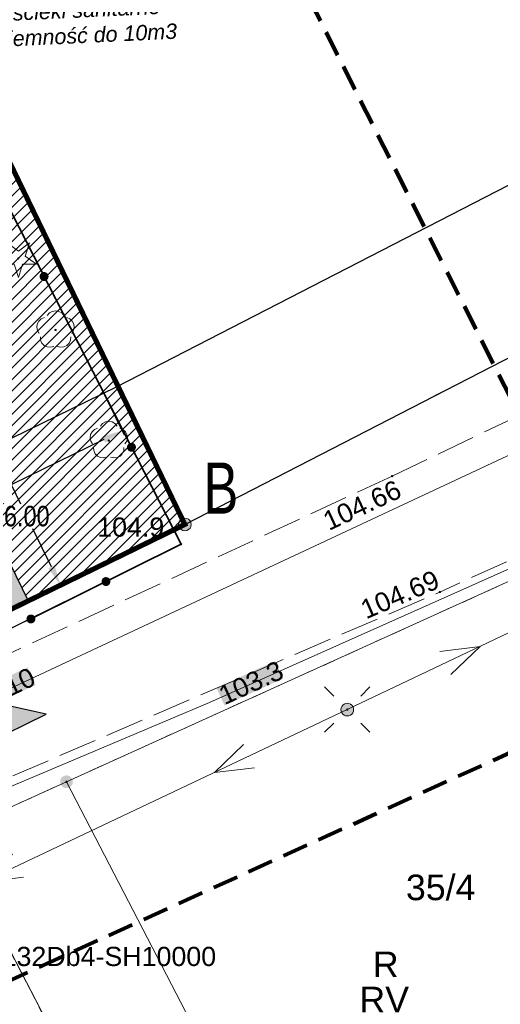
# Model space of a CAD drawing. Extents: x 6414462 to 20492237, y 5756825 to 17376351.
# Tile 115 of 127: x 6498278 to 6498297, y 5809719 to 5809757. Entities that reach past the tile are written whole.
import ezdxf
from ezdxf import colors
from ezdxf.entities.mleader import LeaderData, LeaderLine
from ezdxf.enums import TextEntityAlignment as Align
from ezdxf.math import Vec2, Vec3

# ---------------------------------------------------------------- set-up
doc = ezdxf.new("R2010")
doc.units = 0
for name, pattern in [('0', [0]), ('2324-2024 mdcp$0$PRZER1-1', [1, 0.5, -0.5]), ('2324-2024 mdcp$0$PRZER2-1', [1.5, 1, -0.5]), ('2324-2024 mdcp$0$PRZER3-1', [2, 1.5, -0.5]), ('Lipnica teren 1$0$ACAD_ISO04W100', [30, 24, -3, 0, -3]), ('Lipnica teren 1$0$HIDDEN2', [0.1875, 0.125, -0.0625])]:
    doc.linetypes.add(name, pattern=pattern)
for name, color, linetype, lineweight in [('012 - opisy', 7, 'Continuous', 30), ('2324-2024 mdcp$0$GEPPGD', 7, 'Continuous', 18), ('2324-2024 mdcp$0$GESDZI', 7, 'Continuous', 18), ('2324-2024 mdcp$0$GESDZI_O', 7, 'Continuous', 18), ('2324-2024 mdcp$0$GSLKBR', 7, 'Continuous', 18), ('2324-2024 mdcp$0$GSLKOG', 7, 'Continuous', 35), ('2324-2024 mdcp$0$GSPSSH_O', 7, 'Continuous', 18), ('2324-2024 mdcp$0$GSPWPN', 7, 'Continuous', 13), ('2324-2024 mdcp$0$GSPWPN_O', 7, 'Continuous', 13), ('2324-2024 mdcp$0$GSPWPS', 7, 'Continuous', 13), ('2324-2024 mdcp$0$GSPWPS_O', 7, 'Continuous', 13), ('2324-2024 mdcp$0$GSSKOA', 7, 'Continuous', 18), ('2324-2024 mdcp$0$GUPELA', 7, 'Continuous', 18), ('2324-2024 mdcp$0$GUPPRZ_O', 7, 'Continuous', 18), ('2324-2024 mdcp$0$zasięg aktualizacji', 230, '2324-2024 mdcp$0$PRZER2-1', 100), ('ELEKTR_NISKIE', 1, 'LINIA_NN', 30)]:
    doc.layers.add(name, color=color, linetype=linetype, lineweight=lineweight)
for name, color, linetype, lineweight, true_color in [('2324-2024 mdcp$0$GESKKL_O', 7, 'Continuous', 18, 0x24bc24), ('2324-2024 mdcp$0$GESUZY', 7, 'Continuous', 18, 0x008000), ('2324-2024 mdcp$0$GESUZY_O', 7, 'Continuous', 18, 0x008000), ('2324-2024 mdcp$0$GSPRDI', 7, 'Continuous', 18, 0x008000), ('2324-2024 mdcp$0$GSPRDL', 7, 'Continuous', 18, 0x008000), ('2324-2024 mdcp$0$GULEPR', 1, 'Continuous', 18, 0xff0000), ('2324-2024 mdcp$0$GULWPR', 5, 'Continuous', 18, 0x0000ff), ('2324-2024 mdcp$0$GULWPR_O', 5, 'Continuous', 18, 0x0000ff)]:
    doc.layers.add(name, color=color, linetype=linetype, lineweight=lineweight, true_color=true_color)
doc.layers.add('Lipnica hatch 1$0$_HELP', color=21, linetype='Continuous')
doc.layers.add('Lipnica teren 1$0$demontaże', color=10, linetype='Continuous')
for name, color, linetype, true_color in [('Lipnica hatch 1$0$GPP_DROGI', 7, 'Continuous', 0xd1d1d1), ('Lipnica hatch 1$0$GPP_ZIELEŃ', 7, 'Continuous', 0x7f7f3f), ('Lipnica hatch 1$0$PODJAZD', 7, 'Continuous', 0x9d9595), ('Lipnica teren 1$0$780_210430_GRANICE$0$_MPZP_linia zabudowy', 200, 'Lipnica teren 1$0$780_210430_GRANICE$0$V_LINE', 0xbf00ff), ('Lipnica teren 1$0$GRANICA', 1, 'Lipnica teren 1$0$ACAD_ISO04W100', 0xff0000), ('Lipnica teren 1$0$PODJAZD', 7, 'Continuous', 0x9d9595)]:
    doc.layers.add(name, color=color, linetype=linetype, true_color=true_color)
doc.styles.add('2324-2024 mdcp$0$Arial', font='arial.ttf')
doc.styles.add('Lipnica teren 1$0$780_210430_GRANICE$0$Standard', font='arial.ttf')
doc.styles.add('Lipnica teren 1$0$Arial Narrow', font='txt')
doc.styles.add('Lipnica teren 1$0$WYMIARY', font='swisscl.ttf')
doc.styles.get("Standard").update_dxf_attribs({"font": 'arial.ttf'})
doc.styles.add('TABELKA', font='tahoma.ttf', dxfattribs={"width": 0.8})
doc.linetypes.add('LINIA_NN', pattern='A,12.7,-5.08,["nn",Standard,S=2.54,R=0,X=-2.54,Y=-1.27],-6.35', length=24.13)
doc.linetypes.add('Lipnica teren 1$0$780_210430_GRANICE$0$V_LINE', pattern='A,12.7,-5.08,["V",Lipnica teren 1$0$780_210430_GRANICE$0$Standard,S=5.08,R=0,X=-2.54,Y=-5.08],-5.08', length=22.86)
doc.dimstyles.new('Lipnica teren 1$0$Standard', dxfattribs={"dimtxt": 0.8, "dimasz": 0.8, "dimexe": 0.18, "dimexo": 0.0625, "dimgap": 0.09, "dimtad": 0, "dimtih": 1, "dimtoh": 1, "dimzin": 0, "dimdsep": 46, "dimtxsty": 'Lipnica teren 1$0$Arial Narrow', "dimcen": 0.8, "dimadec": 0, "dimazin": 0, "dimtfac": 1, "dimtofl": 0, "dimtmove": 0, "dimatfit": 3, "dimfxl": 1, "dimtolj": 1, "dimtzin": 0, "dimarcsym": 0})

# ---------------------------------------------------------------- blocks, each defined once
blk = doc.blocks.new('*D484')
at = {"color": 0, "lineweight": -2, "transparency": 16777216}
for p, q in [((6498281.449, 5809742.592), (6498282.215, 5809741.023)), ((6498281.418, 5809740.834), (6498275.395, 5809737.894)), ((6498267.365, 5809733.974), (6498273.387, 5809736.914)), ((6498265.959, 5809735.03), (6498266.725, 5809733.461))]:
    blk.add_line(p, q, dxfattribs=at)
at = {"color": 0, "transparency": 16777216}
for points in [[(6498281.359, 5809740.954), (6498281.476, 5809740.714), (6498282.136, 5809741.185)], [(6498267.306, 5809734.093), (6498267.423, 5809733.854), (6498266.646, 5809733.623)]]:
    blk.add_solid(points, dxfattribs=at)
at = {"layer": 'Defpoints', "color": 0, "transparency": 16777216}
for p in [(6498281.422, 5809742.648, 10.18), (6498282.136, 5809741.185), (6498265.931, 5809735.086, 10.18)]:
    blk.add_point(p, dxfattribs=at)
at = {"color": 0, "transparency": 16777216, "insert": (6498274.391, 5809737.404), "char_height": 0.8, "attachment_point": 5, "style": 'Lipnica teren 1$0$Arial Narrow'}
blk.add_mtext('\\A1;17.24', dxfattribs=at)
blk = doc.blocks.new('2324-2024 mdcp$0$GSPWPN1')
blk.add_hatch(color=0).paths.add_polyline_path([(-0.045, 0), (-0.043467, -0.011647), (-0.038971, -0.0225), (-0.03182, -0.03182), (-0.0225, -0.038971), (-0.011647, -0.043467), (0, -0.045), (0.011647, -0.043467), (0.0225, -0.038971), (0.03182, -0.03182), (0.038971, -0.0225), (0.043467, -0.011647), (0.045, 0), (0.043467, 0.011647), (0.038971, 0.0225), (0.03182, 0.03182), (0.0225, 0.038971), (0.011647, 0.043467), (0, 0.045), (-0.011647, 0.043467), (-0.0225, 0.038971), (-0.03182, 0.03182), (-0.038971, 0.0225), (-0.043467, 0.011647), (-0.045, 0)])
blk = doc.blocks.new('2324-2024 mdcp$0$GSPWPS1')
blk.add_hatch(color=0).paths.add_polyline_path([(-0.045, 0), (-0.043467, -0.011647), (-0.038971, -0.0225), (-0.03182, -0.03182), (-0.0225, -0.038971), (-0.011647, -0.043467), (0, -0.045), (0.011647, -0.043467), (0.0225, -0.038971), (0.03182, -0.03182), (0.038971, -0.0225), (0.043467, -0.011647), (0.045, 0), (0.043467, 0.011647), (0.038971, 0.0225), (0.03182, 0.03182), (0.0225, 0.038971), (0.011647, 0.043467), (0, 0.045), (-0.011647, 0.043467), (-0.0225, 0.038971), (-0.03182, 0.03182), (-0.038971, 0.0225), (-0.043467, 0.011647), (-0.045, 0)])
blk = doc.blocks.new('2324-2024 mdcp$0$GSPRDI1')
blk.add_hatch(color=0).paths.add_polyline_path([(0, -0.045), (0.013906, -0.042798), (0.02645, -0.036406), (0.036406, -0.02645), (0.042798, -0.013906), (0.045, 0), (0.042798, 0.013906), (0.036406, 0.02645), (0.02645, 0.036406), (0.013906, 0.042798), (0, 0.045), (-0.013906, 0.042798), (-0.02645, 0.036406), (-0.036406, 0.02645), (-0.042798, 0.013906), (-0.045, 0), (-0.042798, -0.013906), (-0.036406, -0.02645), (-0.02645, -0.036406), (-0.013906, -0.042798), (0, -0.045)])
at = {"color": 0}
blk.add_lwpolyline([(0.272471, 0.088531), (0.713338, -0.231778), (0.168396, -0.231778), (0, -0.750048), (-0.168396, -0.231778), (-0.713338, -0.231778), (-0.272471, 0.088531), (-0.440867, 0.606801), (0, 0.286493), (0.440867, 0.606801)], close=True, dxfattribs=at)
blk = doc.blocks.new('2324-2024 mdcp$0$GSPRDL1')
blk.add_hatch(color=0).paths.add_polyline_path([(0, -0.045), (0.013906, -0.042798), (0.02645, -0.036406), (0.036406, -0.02645), (0.042798, -0.013906), (0.045, 0), (0.042798, 0.013906), (0.036406, 0.02645), (0.02645, 0.036406), (0.013906, 0.042798), (0, 0.045), (-0.013906, 0.042798), (-0.02645, 0.036406), (-0.036406, 0.02645), (-0.042798, 0.013906), (-0.045, 0), (-0.042798, -0.013906), (-0.036406, -0.02645), (-0.02645, -0.036406), (-0.013906, -0.042798), (0, -0.045)])
at = {"color": 0}
for points in [[(-0.635969, -0.134326), (-0.70458, -0.024001), (-0.731429, 0.103115), (-0.713292, 0.231763), (-0.652348, 0.346501), (-0.55591, 0.433559), (-0.435555, 0.482485)], [(-0.324277, 0.563333), (-0.240553, 0.662679), (-0.127956, 0.727494), (0, 0.75), (0.127956, 0.727494), (0.240553, 0.662679), (0.324277, 0.563333)], [(0.435555, 0.482485), (0.55591, 0.433559), (0.652348, 0.346501), (0.713292, 0.231763), (0.731429, 0.103115), (0.70458, -0.024001), (0.635969, -0.134326)], [(-0.068773, -0.646351), (-0.194901, -0.677512), (-0.324092, -0.663766), (-0.440839, -0.606763), (-0.531129, -0.513345), (-0.584125, -0.394725), (-0.593465, -0.265141)], [(0.593465, -0.265141), (0.584125, -0.394725), (0.531129, -0.513345), (0.440839, -0.606763), (0.324092, -0.663766), (0.194901, -0.677512), (0.068773, -0.646351)]]:
    blk.add_lwpolyline(points, dxfattribs=at)
blk = doc.blocks.new('2324-2024 mdcp$0$SUEP1')
at = {"color": 0}
blk.add_lwpolyline([(-0.75, -0.5), (0.75, 0), (-0.75, 0.5)], dxfattribs=at)
blk = doc.blocks.new('2324-2024 mdcp$0$GUPELA2')
blk.add_hatch(color=0).paths.add_polyline_path([(-0.001087, 0.044987), (0.011881, 0.043403), (0.021281, 0.03965), (0.030065, 0.033482), (0.038133, 0.023893), (0.043117, 0.012881), (0.044986, 0.001113), (0.044323, -0.007777), (0.040557, -0.019497), (0.033417, -0.030138), (0.024849, -0.037517), (0.013788, -0.042836), (0.002013, -0.044955), (-0.00982, -0.043916), (-0.020466, -0.040077), (-0.029541, -0.033946), (-0.036867, -0.025804), (-0.04187, -0.01649), (-0.04461, -0.005909), (-0.044532, 0.006476), (-0.041285, 0.017903), (-0.034764, 0.028574), (-0.024479, 0.03776), (-0.013449, 0.042943), (-0.001087, 0.044987)])
at = {"color": 0}
for points in [[(-0.883883, 0.883883), (-0.53033, 0.53033)], [(0.883883, 0.883883), (0.53033, 0.53033)], [(-0.883883, -0.883883), (-0.53033, -0.53033)], [(0.883883, -0.883883), (0.53033, -0.53033)]]:
    blk.add_lwpolyline(points, dxfattribs=at)
blk = doc.blocks.new('2324-2024 mdcp$0$GUPELA1')
at = {"true_color": 0xffffff}
blk.add_hatch(color=7, dxfattribs=at).paths.add_polyline_path([(-0.25, 0), (-0.241481, -0.064705), (-0.216506, -0.125), (-0.176777, -0.176777), (-0.125, -0.216506), (-0.064705, -0.241481), (0, -0.25), (0.064705, -0.241481), (0.125, -0.216506), (0.176777, -0.176777), (0.216506, -0.125), (0.241481, -0.064705), (0.25, 0), (0.241481, 0.064705), (0.216506, 0.125), (0.176777, 0.176777), (0.125, 0.216506), (0.064705, 0.241481), (0, 0.25), (-0.064705, 0.241481), (-0.125, 0.216506), (-0.176777, 0.176777), (-0.216506, 0.125), (-0.241481, 0.064705), (-0.25, 0)])
at = {"color": 0}
blk.add_lwpolyline([(0, 0.25), (0.064705, 0.241481), (0.125, 0.216506), (0.176777, 0.176777), (0.216506, 0.125), (0.241481, 0.064705), (0.25, 0), (0.241481, -0.064705), (0.216506, -0.125), (0.176777, -0.176777), (0.125, -0.216506), (0.064705, -0.241481), (0, -0.25), (-0.064705, -0.241481), (-0.125, -0.216506), (-0.176777, -0.176777), (-0.216506, -0.125), (-0.241481, -0.064705), (-0.25, 0), (-0.241481, 0.064705), (-0.216506, 0.125), (-0.176777, 0.176777), (-0.125, 0.216506), (-0.064705, 0.241481)], close=True, dxfattribs=at)
blk = doc.blocks.new('2324-2024 mdcp$0$KOLO')
blk.add_hatch(color=0).paths.add_polyline_path([(-0.175, 0), (-0.169037, -0.045293), (-0.151554, -0.0875), (-0.123744, -0.123744), (-0.0875, -0.151554), (-0.045293, -0.169037), (0, -0.175), (0.045293, -0.169037), (0.0875, -0.151554), (0.123744, -0.123744), (0.151554, -0.0875), (0.169037, -0.045293), (0.175, 0), (0.169037, 0.045293), (0.151554, 0.0875), (0.123744, 0.123744), (0.0875, 0.151554), (0.045293, 0.169037), (0, 0.175), (-0.045293, 0.169037), (-0.0875, 0.151554), (-0.123744, 0.123744), (-0.151554, 0.0875), (-0.169037, 0.045293), (-0.175, 0)])
blk = doc.blocks.new('2324-2024 mdcp$0$GSLKOG1')
blk.add_hatch(color=0).paths.add_polyline_path([(-0.175, 0), (-0.169037, -0.045293), (-0.151554, -0.0875), (-0.123744, -0.123744), (-0.0875, -0.151554), (-0.045293, -0.169037), (0, -0.175), (0.045293, -0.169037), (0.0875, -0.151554), (0.123744, -0.123744), (0.151554, -0.0875), (0.169037, -0.045293), (0.175, 0), (0.169037, 0.045293), (0.151554, 0.0875), (0.123744, 0.123744), (0.0875, 0.151554), (0.045293, 0.169037), (0, 0.175), (-0.045293, 0.169037), (-0.0875, 0.151554), (-0.123744, 0.123744), (-0.151554, 0.0875), (-0.169037, 0.045293), (-0.175, 0)])
blk = doc.blocks.new('2324-2024 mdcp$0$GEPPGD1_2')
at = {"true_color": 0xffffff}
blk.add_hatch(color=7, dxfattribs=at).paths.add_polyline_path([(0, -0.25), (0.077254, -0.237764), (0.146946, -0.202254), (0.202254, -0.146946), (0.237764, -0.077254), (0.25, 0), (0.237764, 0.077254), (0.202254, 0.146946), (0.146946, 0.202254), (0.077254, 0.237764), (0, 0.25), (-0.077254, 0.237764), (-0.146946, 0.202254), (-0.202254, 0.146946), (-0.237764, 0.077254), (-0.25, 0), (-0.237764, -0.077254), (-0.202254, -0.146946), (-0.146946, -0.202254), (-0.077254, -0.237764), (0, -0.25)])
blk.add_hatch(color=0).paths.add_polyline_path([(0, -0.045), (0.013906, -0.042798), (0.02645, -0.036406), (0.036406, -0.02645), (0.042798, -0.013906), (0.045, 0), (0.042798, 0.013906), (0.036406, 0.02645), (0.02645, 0.036406), (0.013906, 0.042798), (0, 0.045), (-0.013906, 0.042798), (-0.02645, 0.036406), (-0.036406, 0.02645), (-0.042798, 0.013906), (-0.045, 0), (-0.042798, -0.013906), (-0.036406, -0.02645), (-0.02645, -0.036406), (-0.013906, -0.042798), (0, -0.045)])
blk = doc.blocks.new('2324-2024 mdcp$0$GEPPGD1_1')
at = {"true_color": 0xffffff}
blk.add_hatch(color=7, dxfattribs=at).paths.add_polyline_path([(0, -0.25), (0.077254, -0.237764), (0.146946, -0.202254), (0.202254, -0.146946), (0.237764, -0.077254), (0.25, 0), (0.237764, 0.077254), (0.202254, 0.146946), (0.146946, 0.202254), (0.077254, 0.237764), (0, 0.25), (-0.077254, 0.237764), (-0.146946, 0.202254), (-0.202254, 0.146946), (-0.237764, 0.077254), (-0.25, 0), (-0.237764, -0.077254), (-0.202254, -0.146946), (-0.146946, -0.202254), (-0.077254, -0.237764), (0, -0.25)])
at = {"color": 0}
blk.add_lwpolyline([(0, 0.25), (0.077254, 0.237764), (0.146946, 0.202254), (0.202254, 0.146946), (0.237764, 0.077254), (0.25, 0), (0.237764, -0.077254), (0.202254, -0.146946), (0.146946, -0.202254), (0.077254, -0.237764), (0, -0.25), (-0.077254, -0.237764), (-0.146946, -0.202254), (-0.202254, -0.146946), (-0.237764, -0.077254), (-0.25, 0), (-0.237764, 0.077254), (-0.202254, 0.146946), (-0.146946, 0.202254), (-0.077254, 0.237764)], close=True, dxfattribs=at)
blk = doc.blocks.new('2324-2024 mdcp')
at = {"layer": '2324-2024 mdcp$0$GULWPR_O', "true_color": 0xffffff}
blk.add_hatch(color=7, dxfattribs=at).paths.add_polyline_path([(6498275.775, 5809730.681), (6498278.438, 5809731.926), (6498278.756, 5809731.247), (6498276.093, 5809730.001), (6498275.775, 5809730.681)], flags=0)
at = {"layer": '2324-2024 mdcp$0$GUPPRZ_O', "true_color": 0xffffff}
blk.add_hatch(color=7, dxfattribs=at).paths.add_polyline_path([(6498285.828, 5809731.126), (6498288.119, 5809732.177), (6498288.431, 5809731.496), (6498286.141, 5809730.445), (6498285.828, 5809731.126)], flags=0)
at = {"layer": '2324-2024 mdcp$0$GESDZI', "color": 7, "linetype": 'Continuous', "lineweight": 18}
for points in [[(6498086.88, 5809635.22), (6498149.97, 5809671.19), (6498158.454, 5809675.816), (6498183.288, 5809691.265), (6498210.34, 5809702.898), (6498250.843, 5809721.043), (6498255.246, 5809723.193), (6498284.59, 5809737.518), (6498336.53, 5809764.26), (6498349.29, 5809770), (6498351.165, 5809770.816), (6498357.57, 5809773.68), (6498385.47, 5809786.23), (6498389.73, 5809788.34), (6498395.12, 5809790.98), (6498474.92, 5809830.27), (6498519.28, 5809851.17), (6498558.08, 5809869.44), (6498581.52, 5809880.48), (6498706.5, 5809939.35)], [(6498399.71, 5809786.07), (6498378.88, 5809775.84), (6498357.18, 5809764.7), (6498354.01, 5809763.14), (6498327.32, 5809749.98), (6498300.63, 5809736.82), (6498279.962, 5809727.457), (6498275.4, 5809725.39), (6498229.86, 5809704.76), (6498220.93, 5809700.12), (6498216.89, 5809698.02), (6498190.27, 5809685.86), (6498179.39, 5809679.84), (6498167.98, 5809673.48), (6498155.28, 5809667.65), (6498141.811, 5809660.247), (6498134.801, 5809656.394), (6498121.13, 5809648.88), (6498104.66, 5809637.74), (6498088.19, 5809626.61)]]:
    blk.add_lwpolyline(points, dxfattribs=at)
for points in [[(6498336.53, 5809764.26), (6498284.59, 5809737.518), (6498271.404, 5809764.778), (6498259.018, 5809756.579), (6498223.46, 5809812.93), (6498203.85, 5809801.58), (6498188.135, 5809835.514), (6498147.544, 5809813.462), (6498100.028, 5809920.586), (6498204.15, 5809995.92), (6498210.17, 5809985.25), (6498226.36, 5809956.54), (6498245.19, 5809923.13), (6498269.29, 5809880.41), (6498280.36, 5809860.77), (6498282.58, 5809857.31), (6498312.68, 5809805.23), (6498323.75, 5809786.22), (6498328.66, 5809777.78), (6498331.84, 5809772.31)], [(6498284.59, 5809737.518), (6498255.246, 5809723.193), (6498245.624, 5809739.773), (6498264.327, 5809748.087), (6498259.018, 5809756.579), (6498271.404, 5809764.778)], [(6498279.962, 5809727.457), (6498300.63, 5809736.82), (6498327.17, 5809696.54), (6498311.6, 5809675.84), (6498304.903, 5809668.418), (6498290.61, 5809696.02), (6498295.05, 5809698.32)], [(6498275.4, 5809725.39), (6498279.962, 5809727.457), (6498295.05, 5809698.32), (6498290.61, 5809696.02), (6498288.31, 5809700.46)], [(6498288.31, 5809700.46), (6498248.32, 5809678.64), (6498229.86, 5809704.76), (6498275.4, 5809725.39)]]:
    blk.add_lwpolyline(points, close=True, dxfattribs=at)
at = {"layer": '2324-2024 mdcp$0$GESUZY', "color": 96, "linetype": '2324-2024 mdcp$0$PRZER1-1', "lineweight": 18, "true_color": 0x008000}
for p, q in [((6498284.59, 5809737.518), (6498336.53, 5809764.26)), ((6498272.586, 5809731.658), (6498284.59, 5809737.518))]:
    blk.add_line(p, q, dxfattribs=at)
for points in [[(6498190.27, 5809685.86), (6498216.89, 5809698.02), (6498220.43, 5809699.86), (6498220.93, 5809700.12), (6498229.86, 5809704.76), (6498251.81, 5809714.7), (6498275.4, 5809725.39), (6498279.962, 5809727.457), (6498300.63, 5809736.82), (6498327.32, 5809749.98), (6498354.01, 5809763.14), (6498357.18, 5809764.7), (6498378.88, 5809775.84), (6498399.71, 5809786.07)], [(6498706.5, 5809939.35), (6498581.52, 5809880.48), (6498558.08, 5809869.44), (6498519.28, 5809851.17), (6498474.92, 5809830.27), (6498395.12, 5809790.98), (6498389.73, 5809788.34), (6498385.47, 5809786.23), (6498357.57, 5809773.68), (6498351.165, 5809770.816), (6498349.29, 5809770), (6498336.53, 5809764.26), (6498284.59, 5809737.518), (6498272.586, 5809731.658), (6498255.246, 5809723.193), (6498250.843, 5809721.043), (6498240.121, 5809716.8), (6498217.74, 5809706.353), (6498210.34, 5809702.898), (6498183.288, 5809691.265), (6498158.454, 5809675.816), (6498149.97, 5809671.19), (6498086.88, 5809635.22)], [(6498266.19, 5809688.39), (6498288.31, 5809700.46), (6498275.4, 5809725.39), (6498279.962, 5809727.457), (6498300.63, 5809736.82), (6498327.32, 5809749.98), (6498349.24, 5809716.72), (6498341.03, 5809710.28), (6498327.17, 5809696.54), (6498311.6, 5809675.84)]]:
    blk.add_lwpolyline(points, dxfattribs=at)
blk.add_lwpolyline([(6498275.4, 5809725.39), (6498288.31, 5809700.46), (6498266.19, 5809688.39), (6498251.81, 5809714.7)], close=True, dxfattribs=at)
at = {"layer": '2324-2024 mdcp$0$GSLKBR', "color": 7, "linetype": 'Continuous', "lineweight": 18}
blk.add_lwpolyline([(6498278.572, 5809733.822), (6498274.622, 5809731.914)], dxfattribs=at)
at = {"layer": '2324-2024 mdcp$0$GSLKOG', "color": 7, "linetype": 'Continuous', "lineweight": 35}
blk.add_lwpolyline([(6498250.466, 5809769.873), (6498257.325, 5809759.086), (6498270.312, 5809764.351), (6498284.442, 5809736.749), (6498278.572, 5809733.822)], dxfattribs=at)
at = {"layer": '2324-2024 mdcp$0$GSSKOA', "color": 7, "linetype": '2324-2024 mdcp$0$PRZER3-1', "lineweight": 18}
for points in [[(6498375.28, 5809773.96), (6498355.71, 5809763.71), (6498334.05, 5809753.25), (6498306.28, 5809740.18), (6498294.56, 5809734.875)], [(6498292.695, 5809739.408), (6498304.13, 5809744.88)], [(6498292.695, 5809739.408), (6498272.495, 5809730.039), (6498258.834, 5809723.581), (6498245.255, 5809717.404)], [(6498247.669, 5809713.82), (6498260.674, 5809720.02), (6498274.193, 5809726.107), (6498294.56, 5809734.875)]]:
    blk.add_lwpolyline(points, dxfattribs=at)
at = {"layer": '2324-2024 mdcp$0$GULEPR', "color": 1, "linetype": 'Continuous', "lineweight": 18, "true_color": 0xff0000}
for points in [[(6498200.66, 5809687.34), (6498246.5, 5809709.22), (6498290.94, 5809730.28), (6498335.24, 5809751.33), (6498377.1, 5809771.16)], [(6498172.47, 5809672.39), (6498172.72, 5809672.74), (6498173.99, 5809672.42), (6498177.39, 5809675.38), (6498178.76, 5809680.09), (6498189.45, 5809686.19), (6498211.26, 5809696.26), (6498214.9, 5809697.95), (6498219.59, 5809700.2), (6498230.34, 5809705.44), (6498246.1, 5809712.68), (6498251.63, 5809715.08), (6498255.29, 5809716.76), (6498258.9, 5809718.55), (6498263.82, 5809720.84), (6498267.42, 5809722.41), (6498275.03, 5809725.87), (6498277.54, 5809727.17), (6498285.55, 5809730.56), (6498301.77, 5809737.79), (6498315.45, 5809744.58), (6498327.5, 5809750.54), (6498327.95, 5809750.29)]]:
    blk.add_lwpolyline(points, dxfattribs=at)
at = {"layer": '2324-2024 mdcp$0$GULWPR', "color": 5, "linetype": 'Continuous', "lineweight": 18, "true_color": 0x0000ff}
blk.add_lwpolyline([(6498255.63, 5809720.77), (6498256.39, 5809721.11), (6498298.21, 5809740.67), (6498323.82, 5809752.76), (6498346.94, 5809763.68), (6498349.34, 5809764.96), (6498350.85, 5809765.56), (6498388.9, 5809784.61), (6498394.53, 5809787.49)], dxfattribs=at)
at = {"layer": '2324-2024 mdcp$0$zasięg aktualizacji'}
blk.add_lwpolyline([(6498303.01, 5809731.194), (6498248.373, 5809706.305), (6498223.102, 5809749.882), (6498278.628, 5809779.528), (6498303.01, 5809731.194)], dxfattribs=at)
at = {"layer": '2324-2024 mdcp$0$GEPPGD', "color": 7, "linetype": 'Continuous', "lineweight": 18}
for name, p in [('2324-2024 mdcp$0$GEPPGD1_1', (6498284.59, 5809737.518)), ('2324-2024 mdcp$0$GEPPGD1_2', (6498279.962, 5809727.457))]:
    blk.add_blockref(name, p, dxfattribs=at)
at = {"layer": '2324-2024 mdcp$0$GSLKOG', "color": 7, "linetype": 'Continuous', "lineweight": 35}
for name, p, rotation in [('2324-2024 mdcp$0$KOLO', (6498279.086, 5809747.212), 297.1087886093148), ('2324-2024 mdcp$0$KOLO', (6498279.086, 5809747.212), 297.1087886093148), ('2324-2024 mdcp$0$KOLO', (6498282.503, 5809740.536), 297.1087886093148), ('2324-2024 mdcp$0$KOLO', (6498282.503, 5809740.536), 297.1087886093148), ('2324-2024 mdcp$0$KOLO', (6498281.507, 5809735.285), 206.502548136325), ('2324-2024 mdcp$0$KOLO', (6498281.507, 5809735.285), 206.502548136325), ('2324-2024 mdcp$0$GSLKOG1', (6498278.572, 5809733.822), 206.5025481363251)]:
    blk.add_blockref(name, p, dxfattribs=dict(at, rotation=rotation))
at = {"layer": '2324-2024 mdcp$0$GSPRDI', "color": 96, "linetype": 'Continuous', "lineweight": 18, "true_color": 0x008000}
blk.add_blockref('2324-2024 mdcp$0$GSPRDI1', (6498278.08, 5809747.921), dxfattribs=at)
at = {"layer": '2324-2024 mdcp$0$GSPRDL', "color": 96, "linetype": 'Continuous', "lineweight": 18, "true_color": 0x008000}
for p in [(6498279.534, 5809745.123), (6498281.614, 5809740.798)]:
    blk.add_blockref('2324-2024 mdcp$0$GSPRDL1', p, dxfattribs=at)
at = {"layer": '2324-2024 mdcp$0$GSPWPN', "color": 7, "linetype": 'Continuous', "lineweight": 13}
blk.add_blockref('2324-2024 mdcp$0$GSPWPN1', (6498284.442, 5809736.749), dxfattribs=at)
at = {"layer": '2324-2024 mdcp$0$GSPWPS', "color": 7, "linetype": 'Continuous', "lineweight": 13}
for p in [(6498292.695, 5809739.408), (6498294.56, 5809734.875)]:
    blk.add_blockref('2324-2024 mdcp$0$GSPWPS1', p, dxfattribs=at)
at = {"layer": '2324-2024 mdcp$0$GULEPR', "color": 1, "linetype": 'Continuous', "lineweight": 18, "true_color": 0xff0000}
for p, rotation in [((6498295.456, 5809732.426), 25.41563207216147), ((6498286.422, 5809728.139), 205.3561510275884), ((6498277.385, 5809723.856), 205.3561510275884)]:
    blk.add_blockref('2324-2024 mdcp$0$SUEP1', p, dxfattribs=dict(at, rotation=rotation))
at = {"layer": '2324-2024 mdcp$0$GUPELA', "color": 7, "linetype": 'Continuous', "lineweight": 18}
for name in ['2324-2024 mdcp$0$GUPELA2', '2324-2024 mdcp$0$GUPELA1']:
    blk.add_blockref(name, (6498290.94, 5809730.28), dxfattribs=at)
at = {"layer": '2324-2024 mdcp$0$GESDZI_O', "color": 7, "linetype": 'Continuous', "lineweight": 0, "style": '2324-2024 mdcp$0$Arial'}
blk.add_text('35/4', height=1, dxfattribs=at).set_placement((6498294.593, 5809722.828), align=Align.CENTER)
at = {"layer": '2324-2024 mdcp$0$GESKKL_O', "color": 82, "linetype": 'Continuous', "lineweight": 0, "true_color": 0x24bc24, "style": '2324-2024 mdcp$0$Arial'}
blk.add_text('RV', height=1, dxfattribs=at).set_placement((6498292.385, 5809718.444), align=Align.CENTER)
at = {"layer": '2324-2024 mdcp$0$GESUZY_O', "color": 96, "linetype": 'Continuous', "lineweight": 0, "true_color": 0x008000, "style": '2324-2024 mdcp$0$Arial'}
blk.add_text('R', height=1, dxfattribs=at).set_placement((6498292.445, 5809719.819), align=Align.CENTER)
at = {"layer": '2324-2024 mdcp$0$GSPSSH_O', "color": 7, "linetype": 'Continuous', "lineweight": 0, "style": '2324-2024 mdcp$0$Arial'}
blk.add_text('N33132Db4-SH10000', height=0.75, dxfattribs=at).set_placement((6498275.504, 5809720.253))
at = {"layer": '2324-2024 mdcp$0$GSPWPN_O', "color": 7, "linetype": 'Continuous', "lineweight": 0, "style": '2324-2024 mdcp$0$Arial'}
blk.add_text('104.9', height=0.75, dxfattribs=at).set_placement((6498281.163, 5809737.04))
at = {"layer": '2324-2024 mdcp$0$GSPWPS_O', "color": 7, "linetype": 'Continuous', "lineweight": 0, "style": '2324-2024 mdcp$0$Arial'}
for s, rotation, p in [('104.66', 24.8824, (6498290.222, 5809737.261)), ('104.69', 23.2919, (6498291.674, 5809733.803))]:
    blk.add_text(s, height=0.75, rotation=rotation, dxfattribs=at).set_placement(p)
at = {"layer": '2324-2024 mdcp$0$GULWPR_O', "color": 5, "linetype": 'Continuous', "lineweight": 0, "true_color": 0x0000ff, "style": '2324-2024 mdcp$0$Arial'}
blk.add_text('wo110', height=0.75, rotation=25.0664, dxfattribs=at).set_placement((6498277.424, 5809730.624), align=Align.CENTER)
at = {"layer": '2324-2024 mdcp$0$GUPPRZ_O', "color": 1, "linetype": 'Continuous', "lineweight": 0, "true_color": 0xff0000, "style": '2324-2024 mdcp$0$Arial'}
blk.add_text('103.3', height=0.75, rotation=24.648, dxfattribs=at).set_placement((6498286.141, 5809730.445))
blk = doc.blocks.new('Lipnica teren 1$0$WJAZD')
at = {"true_color": 0xa953a0}
h = blk.add_hatch(color=215, dxfattribs=at)
h.dxf.hatch_style = 1
h.paths.add_polyline_path([(6498278.591, 5809731.883), (6498277.276, 5809732.928), (6498275.97, 5809731.883)])
at = {"color": 215, "true_color": 0xa953a0, "elevation": 10.22}
blk.add_lwpolyline([(6498278.591, 5809731.883), (6498277.276, 5809732.928), (6498275.97, 5809731.883), (6498278.591, 5809731.883)], dxfattribs=at)
blk = doc.blocks.new('*D475')
at = {"color": 0, "lineweight": -2, "transparency": 16777216}
for p, q in [((6498275.89, 5809739.947), (6498277.255, 5809740.614)), ((6498277.445, 5809739.816), (6498278.17, 5809738.329)), ((6498279.375, 5809735.862), (6498278.649, 5809737.349)), ((6498279.782, 5809735.171), (6498279.888, 5809735.222))]:
    blk.add_line(p, q, dxfattribs=at)
at = {"color": 0, "transparency": 16777216}
for points in [[(6498277.564, 5809739.875), (6498277.325, 5809739.758), (6498277.094, 5809740.535)], [(6498279.495, 5809735.921), (6498279.255, 5809735.804), (6498279.726, 5809735.143)]]:
    blk.add_solid(points, dxfattribs=at)
at = {"layer": 'Defpoints', "color": 0, "transparency": 16777216}
for p in [(6498275.834, 5809739.92, 0.1), (6498279.726, 5809735.143), (6498279.726, 5809735.143)]:
    blk.add_point(p, dxfattribs=at)
at = {"color": 0, "transparency": 16777216, "insert": (6498278.41, 5809737.839), "char_height": 0.8, "attachment_point": 5, "style": 'Lipnica teren 1$0$Arial Narrow'}
blk.add_mtext('\\A1;6.00', dxfattribs=at)
blk = doc.blocks.new('Lipnica hatch 1')
at = {"layer": 'Lipnica hatch 1$0$GPP_DROGI'}
h = blk.add_hatch(color=256, dxfattribs=at)
h.dxf.hatch_style = 1
h.paths.add_polyline_path([(6498278.466, 5809734.528), (6498273.074, 5809731.896), (6498271.408, 5809735.309), (6498260.226, 5809729.85), (6498259.26, 5809731.829), (6498265.931, 5809735.086), (6498262.314, 5809742.496), (6498252.204, 5809737.56), (6498251.546, 5809738.908), (6498263.491, 5809744.734), (6498265.571, 5809740.474), (6498273.64, 5809744.413)])
at = {"layer": 'Lipnica hatch 1$0$GPP_ZIELEŃ'}
h = blk.add_hatch(dxfattribs=at)
h.set_pattern_fill('ANSI31', color=256, scale=0.1)
h.set_pattern_definition([(45, (0, 0), (-0.224506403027, 0.224506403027), [])])
h.paths.add_polyline_path([(6498264.327, 5809748.087), (6498245.624, 5809739.773), (6498255.246, 5809723.193), (6498284.59, 5809737.518), (6498271.404, 5809764.778), (6498266.253, 5809761.368), (6498268.065, 5809757.017), (6498268.492, 5809756.24), (6498262.798, 5809753.817), (6498262.434, 5809754.71), (6498261.108, 5809757.962), (6498259.018, 5809756.579), (6498264.327, 5809748.087)])
h.paths.add_polyline_path([(6498265.571, 5809740.474), (6498273.64, 5809744.413), (6498278.466, 5809734.528), (6498273.074, 5809731.896), (6498271.408, 5809735.309), (6498260.226, 5809729.85), (6498259.26, 5809731.829), (6498255.821, 5809730.15), (6498252.204, 5809737.56), (6498251.546, 5809738.908), (6498263.491, 5809744.734), (6498265.571, 5809740.474)], flags=16)
h.paths.add_polyline_path([(6498270.623, 5809751.999), (6498273.636, 5809753.747), (6498275.574, 5809750.522), (6498272.576, 5809748.763), (6498270.623, 5809751.999)], flags=16)
at = {"layer": 'Lipnica hatch 1$0$_HELP', "ltscale": 0.1, "const_width": 0.2}
blk.add_lwpolyline([(6498245.624, 5809739.773), (6498255.246, 5809723.193), (6498284.59, 5809737.518), (6498271.404, 5809764.778), (6498259.018, 5809756.579), (6498264.327, 5809748.087), (6498245.624, 5809739.773)], dxfattribs=at)
at = {"layer": 'Lipnica hatch 1$0$PODJAZD', "elevation": 0.1}
blk.add_lwpolyline([(6498278.466, 5809734.528), (6498273.074, 5809731.896), (6498271.408, 5809735.309), (6498260.226, 5809729.85), (6498259.26, 5809731.829), (6498265.931, 5809735.086), (6498262.314, 5809742.496), (6498252.204, 5809737.56), (6498251.546, 5809738.908), (6498263.491, 5809744.734), (6498265.571, 5809740.474), (6498273.64, 5809744.413)], close=True, dxfattribs=at)
blk = doc.blocks.new('Lipnica teren 1')
at = {"elevation": 0.1}
blk.add_lwpolyline([(6498250.661, 5809721.129), (6498255.246, 5809723.193), (6498284.59, 5809737.518), (6498336.53, 5809764.26)], dxfattribs=at)
for points in [[(6498255.246, 5809723.193), (6498284.59, 5809737.518)], [(6498255.246, 5809723.193), (6498273.345, 5809731.275), (6498284.442, 5809736.749)]]:
    blk.add_lwpolyline(points)
at = {"layer": 'Lipnica teren 1$0$780_210430_GRANICE$0$_MPZP_linia zabudowy', "color": 150, "true_color": 0x0073e6, "elevation": 0.1}
blk.add_lwpolyline([(6498333.783, 5809769.594), (6498281.9, 5809742.882), (6498271.969, 5809738.033), (6498255.346, 5809729.918), (6498248.199, 5809726.6)], dxfattribs=at)
at = {"layer": 'Lipnica teren 1$0$GRANICA', "ltscale": 0.1, "const_width": 0.2}
blk.add_lwpolyline([(6498245.624, 5809739.773), (6498255.246, 5809723.193), (6498284.59, 5809737.518), (6498271.404, 5809764.778), (6498259.018, 5809756.579), (6498264.327, 5809748.087), (6498245.624, 5809739.773)], dxfattribs=at)
at = {"layer": 'Lipnica teren 1$0$PODJAZD', "elevation": 0.1}
blk.add_lwpolyline([(6498273.64, 5809744.413), (6498278.466, 5809734.528), (6498273.074, 5809731.896), (6498271.408, 5809735.309), (6498260.226, 5809729.85), (6498259.349, 5809731.648), (6498266.02, 5809734.905), (6498262.314, 5809742.496), (6498252.204, 5809737.56), (6498251.546, 5809738.908), (6498263.491, 5809744.734), (6498265.571, 5809740.474), (6498273.64, 5809744.413)], close=True, dxfattribs=at)
at = {"layer": 'Lipnica teren 1$0$demontaże', "linetype": 'Lipnica teren 1$0$HIDDEN2'}
blk.add_blockref('2324-2024 mdcp', (0, 0), dxfattribs=at)
at = {"layer": 'Lipnica teren 1$0$demontaże', "linetype": 'Lipnica teren 1$0$HIDDEN2', "rotation": 26.09287170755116}
blk.add_blockref('Lipnica teren 1$0$WJAZD', (3217569.676, -2266008.525, -10.22), dxfattribs=at)
at = {"layer": 'Lipnica teren 1$0$GRANICA', "ltscale": 0.1, "insert": (6498285.314, 5809739.94, 10.32), "char_height": 2, "attachment_point": 1, "style": 'Lipnica teren 1$0$WYMIARY'}
blk.add_mtext_dynamic_manual_height_columns('B', width=3.23335, gutter_width=62.5, heights=[0], dxfattribs=at)
for base, p1, p2, angle, picture, middle in [((6498282.136, 5809741.185, -10.08), (6498265.931, 5809735.086, 0.1), (6498281.422, 5809742.648, 0.1), 26.0212, '*D484', (6498274.391, 5809737.404, -10.08)), ((6498279.726, 5809735.143), (6498275.834, 5809739.92, 0.1), (6498279.726, 5809735.143), 116.0212, '*D475', (6498278.41, 5809737.839))]:
    dim = blk.add_linear_dim(base=base, p1=p1, p2=p2, angle=angle, dimstyle='Lipnica teren 1$0$Standard', override={"dimtmove": 1})
    dim.commit()
    dim.dimension.update_dxf_attribs({"geometry": picture, "text_midpoint": middle})

msp = doc.modelspace()

# ---------------------------------------------------------------- linework, layer by layer
at = {"layer": 'ELEKTR_NISKIE', "linetype": '0'}
msp.add_lwpolyline([(6498255.254, 5809723.196), (6498284.59, 5809737.518)], dxfattribs=at)

# ---------------------------------------------------------------- block references
for name in ['Lipnica teren 1', 'Lipnica hatch 1']:
    msp.add_blockref(name, (0, 0))

# ---------------------------------------------------------------- leaders
at = {"layer": '012 - opisy', "color": 1}
ml = msp.add_multileader_mtext('Standard', dxfattribs=at)
ml.set_content('{\\fArial|b0|i1|c238|p34;\\W1;Zbiornik bezodpływowy \\Pna ścieki sanitarne\\Ppojemność do 10m3}', color=1, style='TABELKA')
ml.set_leader_properties(color=256, lineweight=-3)
ml.build(insert=Vec2(0, 0))
ml.multileader.update_dxf_attribs({"has_dogleg": 0, "text_left_attachment_type": 6, "text_right_attachment_type": 6, "dogleg_length": 3, "arrow_head_size": 0.6})
ctx = ml.context
ctx.base_point, ctx.char_height, ctx.arrow_head_size, ctx.landing_gap_size, ctx.plane_origin, ctx.plane_x_axis, ctx.plane_y_axis = Vec3(6498276.343, 5809757.973), 0.6, 0.6, 0.331, Vec3(6498326.295, 5809729.499), Vec3(0.998939, 0.046052), Vec3(-0.046052, 0.998939)
ctx.left_attachment, ctx.right_attachment = 6, 6
notes = []
notes.append((ctx, [(1, (1, 1, 0), (6498273.346, 5809757.835), (0.998939, 0.046052), 3, [(0, [(6498269.082, 5809753.253)], 0, [])])]))
ctx.mtext.insert, ctx.mtext.text_direction, ctx.mtext.rotation, ctx.mtext.width, ctx.mtext.flow_direction = Vec3(6498276.637, 5809758.761), Vec3(0.998939, 0.046052), 0.046068, 31.73621, 5
for ctx, leaders in notes:
    for number, flags, end, landing, length, lines in leaders:
        leader = LeaderData()
        leader.index, (leader.has_last_leader_line, leader.has_dogleg_vector, leader.attachment_direction) = number, flags
        leader.last_leader_point, leader.dogleg_vector, leader.dogleg_length = Vec3(end), Vec3(landing), length
        for number, points, colour, breaks in lines:
            line = LeaderLine()
            line.index, line.vertices, line.color, line.breaks = number, Vec3.list(points), colors.encode_raw_color(colour), breaks
            leader.lines.append(line)
        ctx.leaders.append(leader)

doc.saveas('drawing.dxf')
